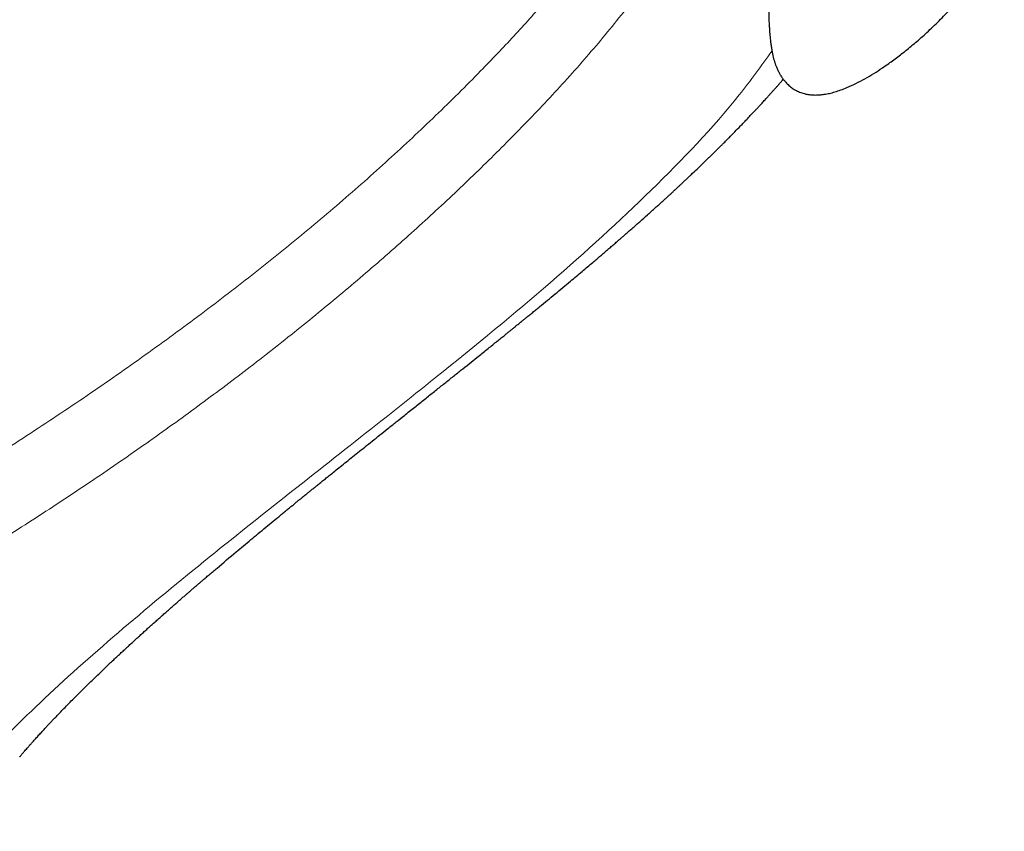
# Model space of a CAD drawing. Header units: millimetres. Extents: x 8 to 1185, y 12 to 953.
# Tile 84 of 256: x 1125 to 1148, y 139 to 157. Entities that reach past the tile are written whole.
import ezdxf

# ---------------------------------------------------------------- set-up
doc = ezdxf.new("R2010")
doc.units = ezdxf.units.MM

msp = doc.modelspace()

# ---------------------------------------------------------------- linework, layer by layer
at = {"color": 7, "linetype": 'Continuous', "lineweight": 30}
msp.add_line((1125.167, 140.403), (1125.159, 140.392), dxfattribs=at)
at = {"color": 252, "linetype": 'Continuous', "lineweight": 0}
for points, knots in [([(1142.244, 165.894), (1142.205, 165.797), (1142.061, 165.441), (1141.788, 164.824), (1141.416, 164.056), (1141.031, 163.301), (1140.638, 162.561), (1140.184, 161.776), (1139.673, 160.951), (1139.097, 160.094), (1138.488, 159.261), (1137.844, 158.443), (1137.162, 157.636), (1136.443, 156.836), (1135.612, 155.964), (1134.662, 155.022), (1133.589, 154.018), (1132.47, 153.028), (1131.302, 152.051), (1130.092, 151.09), (1128.838, 150.144), (1127.544, 149.214), (1126.199, 148.293), (1124.878, 147.429), (1123.594, 146.622), (1122.36, 145.87), (1121.119, 145.129), (1119.886, 144.4), (1118.683, 143.676), (1117.656, 143.036), (1116.785, 142.486), (1116.065, 142.025), (1115.371, 141.576), (1114.758, 141.174), (1114.229, 140.821), (1113.782, 140.518), (1113.375, 140.233), (1113.12, 140.05), (1112.993, 139.958)], [0, 0, 0, 0, 0.008432, 0.031243, 0.054056, 0.076877, 0.099692, 0.122509, 0.151613, 0.180717, 0.209822, 0.238922, 0.268022, 0.297132, 0.326259, 0.364018, 0.401774, 0.439527, 0.47728, 0.515033, 0.552112, 0.589193, 0.626277, 0.663341, 0.69476, 0.726182, 0.757603, 0.789025, 0.820447, 0.851869, 0.872608, 0.893346, 0.914084, 0.934823, 0.951117, 0.967411, 0.983705, 1, 1, 1, 1]), ([(1142.262, 162.63), (1142.173, 162.453), (1141.889, 161.887), (1141.381, 160.979), (1140.72, 159.883), (1140.014, 158.815), (1139.246, 157.762), (1138.43, 156.74), (1137.554, 155.739), (1136.639, 154.773), (1135.697, 153.832), (1134.73, 152.913), (1133.722, 152.001), (1132.67, 151.094), (1131.574, 150.191), (1130.452, 149.308), (1129.306, 148.446), (1128.142, 147.606), (1126.936, 146.771), (1125.688, 145.944), (1124.404, 145.128), (1123.1, 144.325), (1121.787, 143.542), (1120.494, 142.782), (1119.256, 142.054), (1118.177, 141.408), (1117.241, 140.834), (1116.446, 140.328), (1115.789, 139.897), (1115.271, 139.54), (1114.882, 139.253), (1114.527, 138.971), (1114.329, 138.787), (1114.23, 138.696)], [0, 0, 0, 0, 0.016699, 0.0533378, 0.0899773, 0.1292322, 0.1684871, 0.2077448, 0.2469996, 0.2862545, 0.3235598, 0.3608652, 0.3981703, 0.4354751, 0.4727801, 0.5100857, 0.5452597, 0.5804338, 0.6156075, 0.6507807, 0.6859544, 0.7211276, 0.7563009, 0.7914756, 0.8266486, 0.8618217, 0.8876157, 0.9134038, 0.9392008, 0.9544034, 0.9696017, 0.9847976, 1, 1, 1, 1]), ([(1123.736, 139.715), (1124.218, 140.222), (1125.183, 141.235), (1126.908, 142.814), (1128.851, 144.445), (1130.882, 146.067), (1132.841, 147.606), (1135.022, 149.333), (1137.32, 151.22), (1139.613, 153.319), (1141.268, 155.039), (1142.084, 156.158), (1142.329, 156.493)], [0, 0, 0, 0, 0.087821, 0.175647, 0.263473, 0.351306, 0.439135, 0.526963, 0.664978, 0.802992, 0.941006, 1, 1, 1, 1])]:
    msp.add_open_spline(points, degree=3, knots=knots, dxfattribs=at)
at = {"color": 7, "linetype": 'Continuous', "lineweight": 30}
for points, knots in [([(1142.248, 157.926), (1142.248, 157.91), (1142.248, 157.873), (1142.248, 157.82), (1142.248, 157.748), (1142.249, 157.65), (1142.25, 157.546), (1142.252, 157.432), (1142.255, 157.312), (1142.259, 157.198), (1142.264, 157.099), (1142.268, 157.027), (1142.271, 156.983), (1142.273, 156.947), (1142.276, 156.914), (1142.279, 156.871), (1142.285, 156.812), (1142.293, 156.737), (1142.304, 156.647), (1142.317, 156.555), (1142.333, 156.467), (1142.349, 156.391), (1142.364, 156.334), (1142.375, 156.293), (1142.383, 156.264), (1142.392, 156.238), (1142.399, 156.214), (1142.408, 156.19), (1142.417, 156.164), (1142.43, 156.132), (1142.445, 156.096), (1142.462, 156.058), (1142.481, 156.021), (1142.499, 155.988), (1142.516, 155.958), (1142.542, 155.915), (1142.577, 155.865), (1142.619, 155.812), (1142.659, 155.768), (1142.696, 155.731), (1142.734, 155.697), (1142.772, 155.667), (1142.815, 155.637), (1142.86, 155.609), (1142.909, 155.583), (1142.958, 155.561), (1143.011, 155.541), (1143.071, 155.523), (1143.141, 155.508), (1143.224, 155.497), (1143.317, 155.493), (1143.415, 155.497), (1143.523, 155.509), (1143.64, 155.531), (1143.766, 155.564), (1143.9, 155.608), (1144.061, 155.671), (1144.245, 155.755), (1144.451, 155.865), (1144.653, 155.985), (1144.862, 156.121), (1145.084, 156.277), (1145.325, 156.459), (1145.576, 156.665), (1145.792, 156.854), (1145.969, 157.019), (1146.107, 157.152), (1146.242, 157.288), (1146.365, 157.419), (1146.473, 157.538), (1146.565, 157.645), (1146.643, 157.739), (1146.705, 157.816), (1146.745, 157.868), (1146.774, 157.905), (1146.799, 157.939), (1146.833, 157.984), (1146.875, 158.043), (1146.938, 158.133), (1147.019, 158.254), (1147.113, 158.409), (1147.197, 158.562), (1147.27, 158.711), (1147.333, 158.855), (1147.39, 159.003), (1147.439, 159.148), (1147.477, 159.282), (1147.505, 159.395), (1147.526, 159.488), (1147.542, 159.564), (1147.553, 159.628), (1147.563, 159.685), (1147.573, 159.741), (1147.582, 159.802), (1147.592, 159.879), (1147.603, 159.972), (1147.613, 160.075), (1147.62, 160.174), (1147.625, 160.261), (1147.628, 160.337), (1147.63, 160.385), (1147.63, 160.403), (1147.63, 160.404)], [0, 0, 0, 0, 0.0045921, 0.010981, 0.016167, 0.0293597, 0.0412617, 0.0534898, 0.0679424, 0.0825504, 0.0975695, 0.1048106, 0.1106994, 0.1152275, 0.1190823, 0.1240239, 0.1322824, 0.1425893, 0.1549807, 0.1711376, 0.185877, 0.1991303, 0.2108732, 0.2164183, 0.2215731, 0.2263719, 0.230813, 0.2348947, 0.2396339, 0.2451725, 0.2520916, 0.2598916, 0.2672841, 0.2742029, 0.2806435, 0.2866014, 0.3015717, 0.3149697, 0.3255197, 0.3354556, 0.3448571, 0.3540678, 0.3631522, 0.3734393, 0.3824991, 0.3921105, 0.4011081, 0.409548, 0.4202797, 0.4304977, 0.4403907, 0.4504601, 0.4608428, 0.4716375, 0.4829484, 0.4948422, 0.5069175, 0.5250677, 0.5431843, 0.5611782, 0.5789983, 0.600109, 0.6231378, 0.6479375, 0.6743076, 0.6886685, 0.7033576, 0.7183322, 0.7323868, 0.7446188, 0.7550678, 0.764829, 0.7723963, 0.7778186, 0.7801477, 0.783253, 0.787633, 0.7932663, 0.8001253, 0.8131843, 0.8270029, 0.8415946, 0.8530572, 0.8649624, 0.8772962, 0.8893142, 0.8999519, 0.9092896, 0.9163477, 0.9226333, 0.9282839, 0.9336063, 0.9386957, 0.9442523, 0.9511507, 0.9605834, 0.9709681, 0.9807557, 0.9885707, 0.9958454, 0.9997244, 1, 1, 1, 1]), ([(1125.166, 140.398), (1125.182, 140.417), (1125.213, 140.453), (1125.257, 140.504), (1125.296, 140.549), (1125.33, 140.589), (1125.36, 140.622), (1125.386, 140.652), (1125.41, 140.679), (1125.436, 140.708), (1125.475, 140.752), (1125.531, 140.814), (1125.602, 140.893), (1125.671, 140.968), (1125.735, 141.037), (1125.793, 141.099), (1125.85, 141.16), (1125.908, 141.222), (1125.969, 141.286), (1126.072, 141.394), (1126.219, 141.545), (1126.381, 141.71), (1126.514, 141.842), (1126.62, 141.947), (1126.729, 142.055), (1126.846, 142.168), (1126.967, 142.285), (1127.091, 142.404), (1127.205, 142.512), (1127.306, 142.607), (1127.395, 142.69), (1127.48, 142.77), (1127.562, 142.846), (1127.641, 142.918), (1127.715, 142.987), (1127.787, 143.053), (1127.858, 143.117), (1127.93, 143.183), (1128.005, 143.251), (1128.078, 143.317), (1128.149, 143.381), (1128.22, 143.444), (1128.297, 143.513), (1128.376, 143.584), (1128.456, 143.655), (1128.537, 143.726), (1128.623, 143.802), (1128.704, 143.873), (1128.779, 143.939), (1128.846, 143.997), (1128.911, 144.054), (1128.971, 144.106), (1129.024, 144.152), (1129.069, 144.191), (1129.106, 144.222), (1129.135, 144.247), (1129.159, 144.269), (1129.183, 144.289), (1129.218, 144.319), (1129.266, 144.36), (1129.331, 144.416), (1129.406, 144.48), (1129.488, 144.55), (1129.576, 144.625), (1129.781, 144.799), (1130.068, 145.041), (1130.439, 145.35), (1130.776, 145.63), (1131.027, 145.836), (1131.188, 145.968), (1131.261, 146.028), (1131.334, 146.088), (1131.406, 146.146), (1131.473, 146.201), (1131.533, 146.25), (1131.586, 146.293), (1131.631, 146.33), (1131.67, 146.362), (1131.704, 146.389), (1131.741, 146.419), (1131.785, 146.455), (1131.842, 146.5), (1131.906, 146.553), (1131.977, 146.61), (1132.055, 146.673), (1132.139, 146.741), (1132.229, 146.813), (1132.332, 146.897), (1132.451, 146.992), (1132.586, 147.101), (1132.73, 147.216), (1132.881, 147.337), (1133.041, 147.465), (1133.209, 147.599), (1133.384, 147.74), (1133.567, 147.886), (1133.753, 148.034), (1133.958, 148.198), (1134.176, 148.371), (1134.405, 148.554), (1134.624, 148.729), (1134.834, 148.897), (1135.035, 149.057), (1135.228, 149.212), (1135.415, 149.361), (1135.575, 149.489), (1135.71, 149.597), (1135.821, 149.686), (1135.929, 149.773), (1136.031, 149.856), (1136.126, 149.932), (1136.208, 149.998), (1136.278, 150.055), (1136.338, 150.103), (1136.391, 150.146), (1136.435, 150.182), (1136.472, 150.212), (1136.502, 150.237), (1136.535, 150.263), (1136.572, 150.294), (1136.618, 150.33), (1136.67, 150.373), (1136.73, 150.422), (1136.797, 150.477), (1136.871, 150.537), (1136.949, 150.601), (1137.12, 150.741), (1137.382, 150.957), (1137.66, 151.187), (1137.864, 151.358), (1137.995, 151.468), (1138.119, 151.573), (1138.23, 151.667), (1138.329, 151.751), (1138.416, 151.825), (1138.497, 151.894), (1138.572, 151.959), (1138.633, 152.011), (1138.68, 152.052), (1138.718, 152.085), (1138.757, 152.118), (1138.8, 152.155), (1138.846, 152.195), (1138.899, 152.241), (1138.958, 152.292), (1139.023, 152.349), (1139.092, 152.41), (1139.164, 152.473), (1139.238, 152.538), (1139.347, 152.634), (1139.492, 152.763), (1139.636, 152.892), (1139.745, 152.991), (1139.818, 153.057), (1139.887, 153.12), (1139.95, 153.178), (1140.001, 153.224), (1140.04, 153.261), (1140.07, 153.288), (1140.097, 153.312), (1140.12, 153.334), (1140.144, 153.356), (1140.172, 153.382), (1140.208, 153.416), (1140.254, 153.458), (1140.306, 153.508), (1140.364, 153.562), (1140.424, 153.619), (1140.51, 153.7), (1140.619, 153.803), (1140.728, 153.908), (1140.813, 153.99), (1140.874, 154.05), (1140.932, 154.106), (1140.985, 154.158), (1141.032, 154.205), (1141.075, 154.247), (1141.108, 154.28), (1141.134, 154.306), (1141.155, 154.326), (1141.177, 154.349), (1141.204, 154.375), (1141.234, 154.405), (1141.268, 154.44), (1141.307, 154.479), (1141.379, 154.551), (1141.48, 154.655), (1141.591, 154.769), (1141.681, 154.862), (1141.751, 154.936), (1141.817, 155.005), (1141.878, 155.07), (1141.933, 155.128), (1141.976, 155.175), (1142.01, 155.211), (1142.036, 155.239), (1142.061, 155.266), (1142.088, 155.295), (1142.118, 155.329), (1142.153, 155.367), (1142.192, 155.41), (1142.235, 155.456), (1142.279, 155.506), (1142.325, 155.556), (1142.37, 155.607), (1142.417, 155.659), (1142.463, 155.712), (1142.509, 155.764), (1142.551, 155.812), (1142.576, 155.841), (1142.587, 155.853)], [0, 0, 0, 0, 0.00397, 0.00753, 0.010681, 0.013422, 0.015753, 0.017669, 0.019551, 0.021509, 0.023543, 0.028691, 0.034217, 0.039526, 0.043943, 0.048054, 0.052024, 0.056119, 0.060342, 0.064675, 0.077532, 0.090074, 0.09652, 0.103033, 0.109973, 0.11701, 0.124449, 0.132063, 0.139301, 0.144708, 0.149867, 0.154779, 0.159434, 0.163908, 0.168105, 0.172031, 0.175942, 0.17996, 0.184085, 0.188317, 0.191939, 0.195677, 0.199828, 0.204452, 0.208416, 0.212672, 0.21722, 0.22206, 0.225449, 0.228968, 0.232472, 0.235596, 0.238322, 0.240651, 0.242482, 0.243959, 0.245109, 0.246281, 0.247582, 0.250403, 0.253689, 0.257442, 0.261661, 0.266173, 0.270708, 0.292357, 0.309052, 0.325773, 0.342319, 0.345935, 0.349543, 0.353142, 0.356719, 0.360046, 0.363044, 0.365569, 0.367802, 0.369743, 0.371391, 0.372746, 0.375154, 0.377935, 0.381088, 0.384614, 0.38846, 0.392577, 0.396967, 0.401629, 0.407876, 0.414553, 0.421659, 0.429196, 0.437163, 0.44556, 0.454387, 0.463643, 0.473271, 0.482805, 0.495001, 0.506866, 0.518401, 0.529296, 0.53988, 0.550151, 0.560112, 0.569761, 0.575911, 0.581927, 0.58781, 0.593465, 0.598659, 0.60338, 0.606981, 0.610249, 0.613184, 0.615786, 0.617596, 0.619201, 0.620881, 0.622951, 0.625464, 0.628384, 0.631709, 0.63544, 0.639578, 0.644014, 0.64847, 0.668395, 0.688442, 0.696317, 0.703924, 0.711212, 0.718182, 0.723528, 0.72867, 0.733576, 0.738051, 0.74206, 0.744432, 0.746615, 0.748906, 0.751451, 0.75425, 0.757302, 0.760943, 0.764888, 0.769139, 0.773592, 0.778099, 0.78266, 0.793626, 0.804892, 0.809483, 0.814122, 0.818549, 0.822528, 0.826059, 0.828128, 0.830006, 0.831691, 0.833183, 0.83454, 0.836123, 0.838559, 0.841467, 0.844846, 0.848678, 0.852591, 0.856438, 0.865247, 0.873694, 0.877863, 0.881934, 0.885751, 0.889237, 0.892394, 0.895221, 0.897718, 0.899108, 0.900391, 0.901861, 0.903611, 0.905642, 0.907954, 0.910546, 0.913411, 0.922463, 0.931126, 0.936097, 0.94093, 0.945596, 0.949856, 0.953653, 0.956989, 0.958971, 0.960745, 0.962368, 0.964233, 0.966416, 0.96887, 0.971629, 0.974687, 0.977855, 0.981111, 0.98439, 0.987692, 0.991018, 0.994366, 0.997726, 1, 1, 1, 1])]:
    msp.add_open_spline(points, degree=3, knots=knots, dxfattribs=at)

doc.saveas('drawing.dxf')
